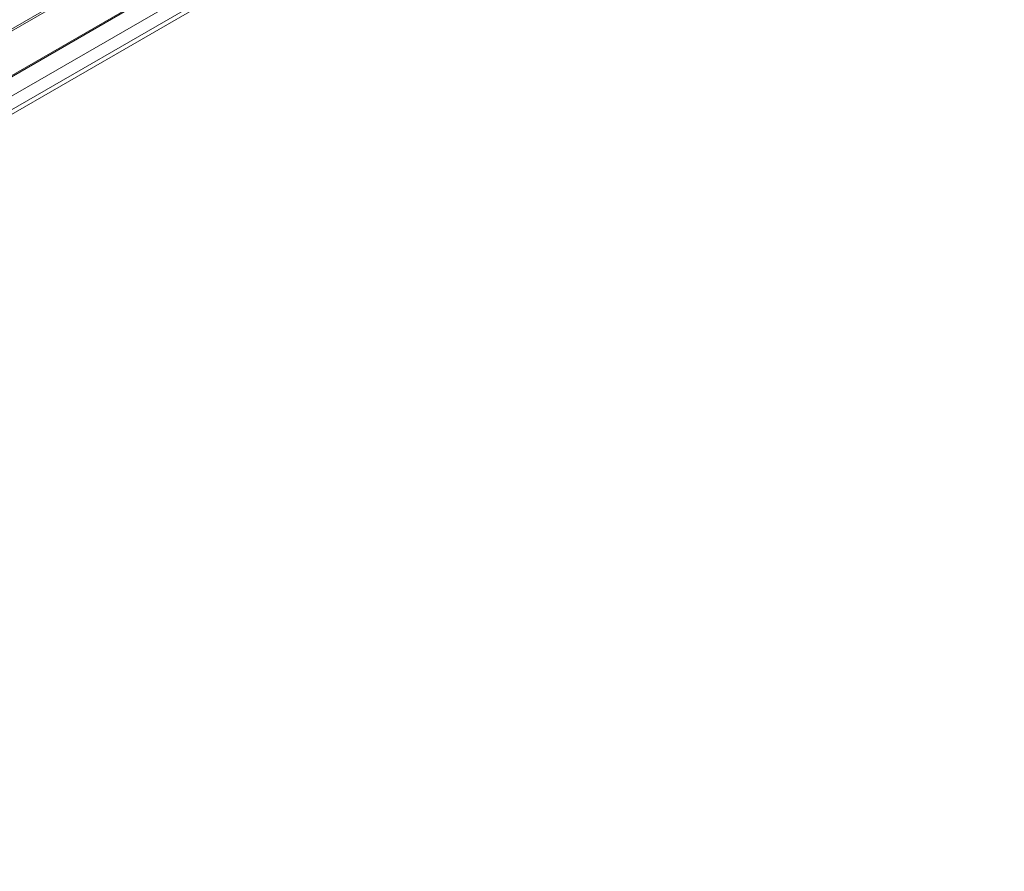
# Model space of a CAD drawing. Header units: millimetres. Extents: x 0 to 1118, y 0 to 864.
# Tile 139 of 139: x 918 to 954, y 277 to 308. Entities that reach past the tile are written whole.
import ezdxf

# ---------------------------------------------------------------- set-up
doc = ezdxf.new("R2010")
doc.units = ezdxf.units.MM

msp = doc.modelspace()

# ---------------------------------------------------------------- linework, layer by layer
at = {"color": 9, "linetype": 'Continuous', "lineweight": 0}
for p, q in [((869.428, 278.172), (1014.898, 362.15)), ((871.763, 281.216), (1012.494, 362.458)), ((1012.529, 362.397), (871.798, 281.155)), ((870.065, 277.786), (1014.438, 361.131)), ((869.961, 277.063), (1014.335, 360.408)), ((870.065, 277.292), (1014.438, 360.637))]:
    msp.add_line(p, q, dxfattribs=at)
at = {"color": 7, "linetype": 'Continuous', "lineweight": 15}
for p, q in [((869.402, 278.115), (1014.872, 362.093)), ((869.638, 276.876), (1014.012, 360.221))]:
    msp.add_line(p, q, dxfattribs=at)

doc.saveas('drawing.dxf')
